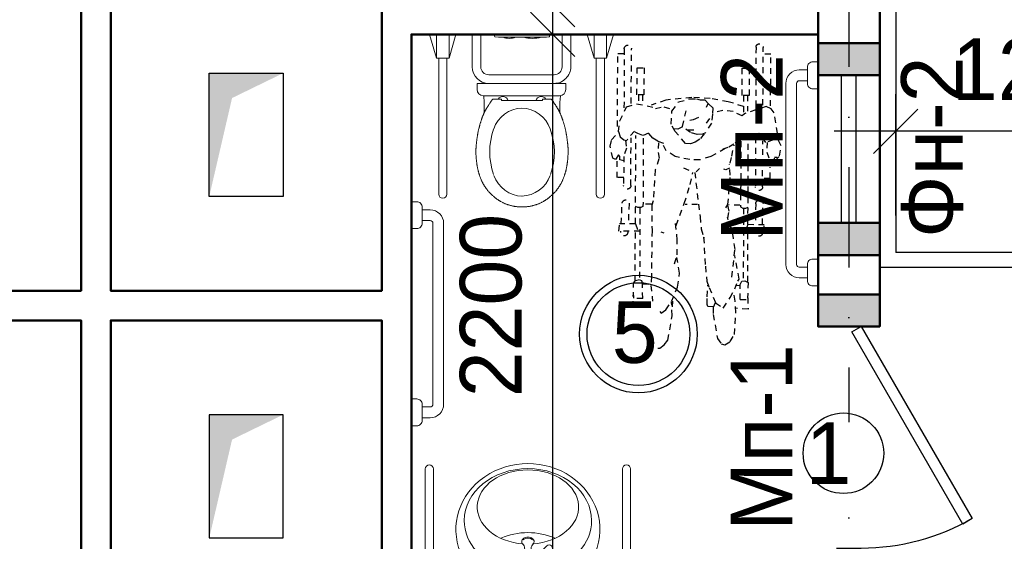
# Model space of a CAD drawing. Header units: millimetres. Extents: x 276090 to 4504742, y 101177 to 478412.
# Tile 28 of 43: x 298258 to 302253, y 240370 to 242486. Entities that reach past the tile are written whole.
import ezdxf

# ---------------------------------------------------------------- set-up
doc = ezdxf.new("R2010")
doc.units = ezdxf.units.MM
doc.header["$LTSCALE"] = 8
doc.linetypes.add('10', pattern=[1.35, 0.75, -0.6])
doc.linetypes.add('DASHDOT2', pattern=[12.7, 6.35, -3.175, 0, -3.175])
doc.layers.add('Строит_часть', color=7, linetype='Continuous', lineweight=0)
doc.styles.add('V@ler@Live', font='isocpeui.ttf', dxfattribs={"height": 250})
doc.linetypes.add('FENCELINE1', pattern='A,6.35,-2.54,[133,ltypeshp.shx,S=2.54,R=0,X=-2.54,Y=0],-2.54,25.4', length=36.83)
doc.dimstyles.new('ISO-25', dxfattribs={"dimtxt": 250, "dimasz": 250, "dimexe": 150, "dimexo": 300, "dimgap": 125, "dimtad": 1, "dimtxsty": 'Standard', "dimblk": 'OBLIQUE', "dimcen": 2.5, "dimdle": 250, "dimadec": 0, "dimazin": 0, "dimtfac": 1, "dimtmove": 0, "dimatfit": 3, "dimldrblk": 'OBLIQUE', "dimfxl": 1, "dimarcsym": 0})

# ---------------------------------------------------------------- blocks, each defined once
blk = doc.blocks.new('A$Cd0d3eba1')
at = {"layer": 'Строит_часть', "color": 252, "linetype": '10', "lineweight": -2, "ltscale": 4}
for p, q in [((-466.1, 564.9), (-466.1, 320)), ((-436.8, 342.9), (-436.8, 564.9)), ((68.4, 573.3), (68.4, 327.2)), ((97.7, 338.6), (97.7, 573.3)), ((-492.4, 250), (-492.4, 545.7)), ((-492.4, 545.7), (-466.9, 545.7)), ((128.6, 546), (99.2, 546)), ((128.6, 335.8), (128.6, 546)), ((-413.7, 378.1), (-413.7, 487.8)), ((-413.7, 487.8), (-385.5, 487.8)), ((-385.5, 487.8), (-385.5, 378.1)), ((13, 487.8), (41.2, 487.8)), ((13, 378.1), (13, 487.8)), ((41.2, 487.8), (41.2, 378.1)), ((-385.5, 378.1), (-413.7, 378.1)), ((-407.7, 377.4), (-407.7, 348.7)), ((-391.2, 378.1), (-391.2, 344.4)), ((-191.3, 368.7), (-296.3, 357.3)), ((-244.8, 350.2), (-200.2, 362.5)), ((-200.2, 362.5), (-171.7, 363.3)), ((-116.5, 364.5), (-191.3, 368.7)), ((-171.7, 363.3), (-157.6, 359)), ((-42.9, 351.6), (-116.5, 364.5)), ((41.2, 378.1), (13, 378.1)), ((19, 377.4), (19, 310)), ((35.4, 378.1), (35.4, 314.3)), ((-482.8, 272.8), (-455.9, 328.8)), ((-455.9, 328.8), (-414.8, 341.6)), ((-414.8, 341.6), (-342.4, 327.7)), ((-296.3, 357.3), (-355.9, 336.5)), ((-338.9, 323.6), (-304.3, 330.4)), ((-304.3, 330.4), (-266.2, 319.7)), ((-271.3, 312.4), (-244.8, 350.2)), ((-157.6, 359), (-138.8, 358.7)), ((-138.8, 358.7), (-121.9, 341.1)), ((-125.7, 342.5), (-132.1, 327.9)), ((-121.9, 341.1), (-105, 327.3)), ((-105, 327.3), (-106.6, 301.3)), ((19, 333.5), (-42.9, 351.6)), ((110.2, 333.2), (22.5, 303.4)), ((131.1, 324.3), (110.2, 333.2)), ((143.1, 307.9), (131.1, 324.3)), ((-274.9, 259.7), (-271.3, 312.4)), ((-228.9, 250.7), (-214.4, 314.9)), ((-163.6, 287.6), (-184.9, 278.5)), ((-131, 264.2), (-108.5, 296.9)), ((-106.6, 301.3), (-111.3, 264.5)), ((-64.4, 316.6), (-101.6, 307.6)), ((-23.5, 312.1), (-64.4, 316.6)), ((13.9, 295.1), (-23.5, 312.1)), ((22.5, 303.4), (13.9, 295.1)), ((157.1, 225.3), (143.1, 307.9)), ((-487.7, 228.6), (-482.8, 272.8)), ((-258.1, 230.6), (-274.9, 259.7)), ((-246.8, 239.1), (-260.1, 240.4)), ((-228.4, 249.9), (-246.8, 239.1)), ((-195.9, 226), (-228.4, 249.9)), ((-184.9, 278.5), (-198.7, 274.5)), ((-111.3, 264.5), (-134.3, 225.7)), ((-515.5, 194.8), (-487.7, 228.6)), ((-487.7, 228.6), (-480.8, 207.7)), ((-480.8, 207.7), (-466.4, 195.5)), ((-423.6, 231.1), (-454.5, 193.2)), ((-436.8, 10.3), (-436.8, 203.9)), ((-409.1, 220.9), (-419.9, 227.1)), ((-417.4, -144.9), (-417.4, 213.9)), ((-389.6, 213.1), (-409.1, 220.9)), ((-365.8, 223.4), (-389.6, 213.1)), ((-387.1, 202.5), (-387.1, -74.8)), ((-349, 203.4), (-370.6, 228.5)), ((-328.2, 190.6), (-349, 203.4)), ((-216, 182.3), (-258.1, 230.6)), ((-181.9, 236.6), (-208.9, 236.4)), ((-169, 218), (-195.9, 226)), ((-146.8, 220), (-169, 218)), ((-140.7, 221.5), (-158.1, 199.1)), ((-134.3, 225.7), (-146.8, 220)), ((19.6, 221.2), (4.3, 197.9)), ((32.6, 204.7), (10.1, 204.8)), ((82.1, 224), (32.6, 204.7)), ((68.4, 208.2), (68.4, 7.2)), ((109.4, 186.9), (83.4, 225.6)), ((152.9, 209.9), (141.4, 198)), ((154.3, 210.6), (157.1, 225.3)), ((172.1, 174.3), (154.3, 210.6)), ((-521.9, 169.8), (-515.5, 194.8)), ((-510.9, 120.8), (-521.9, 169.8)), ((-454.7, 161.4), (-466.5, 127.2)), ((-466.4, 195.5), (-454.5, 193.2)), ((-459.5, 193.9), (-454.7, 161.4)), ((-303.8, 181.6), (-328.2, 190.6)), ((-324.8, 184.5), (-328.1, 147.7)), ((-293.5, 151.8), (-307.7, 179.2)), ((-195.5, 180.2), (-216, 182.3)), ((-177, 187.2), (-195.5, 180.2)), ((-158.1, 199.1), (-177, 187.2)), ((-54.5, 162.3), (-112.9, 129.2)), ((-44.6, 166), (-64.4, 160.1)), ((-19.6, 180.2), (-44.6, 166)), ((-28.1, 131.1), (-18.3, 176.3)), ((4.3, 197.9), (-19.6, 180.2)), ((8.8, 192.4), (8.8, -74.8)), ((39, -144.9), (39, 199.6)), ((97.7, 7.2), (97.7, 193.9)), ((141.4, 198), (109.4, 186.9)), ((114.8, 187.9), (114.1, 148.3)), ((166.2, 132.6), (172.1, 174.3)), ((-500.1, 115.7), (-510.9, 120.8)), ((-487.4, 134), (-500.1, 115.7)), ((-481.4, 127.4), (-487.4, 134)), ((-481.7, 114.5), (-481.4, 127.4)), ((-466.1, 128.3), (-466.1, 10.3)), ((-326.7, 145.2), (-319.2, 105.6)), ((-258.2, 128.9), (-293.5, 151.8)), ((-198.3, 116.3), (-258.2, 128.9)), ((-112.9, 129.2), (-157.5, 115.4)), ((-34.7, 102.8), (-28.1, 131.1)), ((114.1, 148.3), (125.7, 116.8)), ((143, 99.5), (145.7, 127.8)), ((145.7, 127.8), (156.4, 128.1)), ((147.3, 111.7), (166.2, 132.6)), ((-492.4, 42.1), (-492.4, 113.6)), ((-466.3, 110.7), (-481.7, 114.5)), ((-323.5, 118.4), (-338.2, 74.1)), ((-223.7, 82.4), (-199.3, 72)), ((-157.5, 115.4), (-198.3, 116.3)), ((-172, 66.5), (-158.6, 80.2)), ((-36.6, 82.1), (-51.1, 76.2)), ((-33.4, 53.5), (-37.3, 97.9)), ((125.7, 116.8), (127.1, 97.9)), ((127.1, 97.9), (138.9, 93.8)), ((128.6, 41.2), (128.6, 87.8)), ((143, 99.5), (138.9, 93.8)), ((-465.3, 42.1), (-492.4, 42.1)), ((-338.2, 74.1), (-345.9, -51.3)), ((-196.7, 15.3), (-185.8, 64.3)), ((-178.1, 64.9), (-155.3, -115)), ((-51.1, 76.2), (-59.9, 78.8)), ((-42.4, -65.5), (-33.4, 53.5)), ((128.6, 41.2), (99.2, 41.2)), ((-219.5, -61.5), (-196.7, 15.3)), ((-475.5, -144.9), (-471.6, -61.9)), ((-443.1, -63.2), (-446.9, -144.8)), ((-408.5, -79.4), (-417.4, -74.8)), ((-396, -79.4), (-408.5, -79.4)), ((-387.1, -74.8), (-396, -79.4)), ((-352.5, -65.1), (-387.2, -65.5)), ((-345.9, -51.3), (-351.2, -68.4)), ((-351.2, -68.4), (-350, -172.2)), ((-252.6, -150.5), (-219.5, -61.5)), ((-165.4, -65.2), (-215.7, -65.5)), ((-51.1, -79), (-42.4, -65.5)), ((-38, -91.6), (-43.4, -65.5)), ((6.3, -67.2), (-38.8, -66.5)), ((8.8, -74.8), (17.7, -79.4)), ((17.7, -79.4), (30.2, -79.4)), ((30.2, -79.4), (39, -74.8)), ((70, -61.4), (70, -143.1)), ((98.6, -144.9), (98.6, -61.4)), ((-399.4, -79.9), (-399.4, -375.3)), ((-155.3, -115), (-150.4, -164.3)), ((-26, -167.1), (-44.5, -116.1)), ((-42.2, -121), (-38, -91.6)), ((21, -79.9), (21, -375.3)), ((-484, -175.1), (-482.4, -144.9)), ((-417.3, -144.9), (-482.4, -144.9)), ((-417.1, -145.2), (-407.3, -174.5)), ((-247.5, -210), (-254.3, -143)), ((38.8, -145.2), (29, -174.5)), ((39, -144.9), (105.5, -144.9)), ((105.7, -175), (105.5, -144.9)), ((-399.1, -175), (-484, -175)), ((-477.1, -179), (-476.9, -175.1)), ((-448.3, -175), (-448.6, -180.3)), ((-417.5, -377.5), (-417.5, -175)), ((-350, -172.2), (-351.7, -356.8)), ((-314.2, -176.5), (-302, -181.7)), ((-150.4, -164.3), (-140.4, -198)), ((-140.4, -198), (-136.9, -199.9)), ((-140.4, -198), (-132.7, -316)), ((-19.4, -201.7), (-26, -167.1)), ((20.8, -175), (105.7, -175)), ((39.2, -377.5), (39.2, -175)), ((70, -176), (70, -178.6)), ((98.6, -178.6), (98.6, -174.7)), ((-247.6, -270.6), (-247.5, -210)), ((-13, -247.2), (-19.4, -201.7)), ((-258.4, -306.4), (-247.6, -270.6)), ((-25.4, -359.2), (-13, -247.2)), ((4, -367.2), (-13.6, -271.8)), ((-237.5, -344), (-249, -281.4)), ((-132.7, -316), (-126.7, -376.6)), ((-351.7, -356.8), (-353.6, -394.7)), ((-245.4, -401), (-237.5, -344)), ((-424, -385.9), (-416.6, -374.9)), ((-423.1, -447), (-424, -385.9)), ((-416.6, -374.9), (-399.8, -371.3)), ((-398.8, -371.6), (-391.7, -374.3)), ((-391.7, -374.3), (-388.2, -388.9)), ((-386.3, -447.8), (-388.2, -388.9)), ((-386.9, -388.9), (-357.3, -389.7)), ((-353.6, -394.7), (-345.5, -467.1)), ((-126.7, -376.6), (-117.4, -401.4)), ((-125.6, -439.2), (-122.1, -392.6)), ((-13.1, -407.3), (-1.1, -375.5)), ((-5.3, -391.6), (6.9, -392.9)), ((-1.1, -375.5), (4, -367.2)), ((8.4, -389.4), (14.7, -375.9)), ((9.5, -449.9), (8.4, -389.4)), ((14.7, -375.9), (27.1, -373.7)), ((27.1, -373.7), (40.9, -380.5)), ((40.9, -380.5), (38.8, -444.1)), ((-425.9, -483), (-425.2, -434.7)), ((-270.3, -459.5), (-245.4, -401)), ((-125.2, -471.1), (-125.6, -439.2)), ((-117.4, -401.4), (-90.8, -463.9)), ((-32.1, -442.7), (-13.1, -407.3)), ((-11.7, -456.5), (-16.9, -421.9)), ((-386.3, -447.8), (-419.2, -447.6)), ((-346.9, -475.1), (-352.1, -487.3)), ((-345.5, -467.1), (-311.7, -506.4)), ((-291.8, -493.5), (-270.3, -459.5)), ((-266.6, -517.3), (-269.3, -462.5)), ((-265.9, -481.6), (-264.1, -444.9)), ((-121.6, -478.7), (-125.2, -471.1)), ((-99.6, -480), (-121.6, -478.7)), ((-93.1, -464.7), (-100.9, -483)), ((-90.8, -463.9), (-60.2, -485)), ((-60.2, -485), (-32.1, -442.7)), ((-7.8, -502.3), (-11.7, -456.5)), ((9.5, -449.9), (39.6, -450.4)), ((39.5, -442.5), (41.7, -488.7)), ((-424.8, -483.2), (-362.9, -480.7)), ((-352.1, -487.3), (-356.7, -579.4)), ((-311.7, -506.4), (-291.8, -493.5)), ((-283.7, -616.5), (-266.6, -517.3)), ((-100.9, -483), (-100.1, -511.2)), ((-100.1, -511.2), (-82.7, -608.5)), ((-13.8, -592), (-7.8, -502.3)), ((41.7, -488.7), (-9.2, -485.5)), ((-356.7, -579.4), (-340.8, -636.4)), ((-30.2, -621.1), (-13.8, -592)), ((-340.8, -636.4), (-327.7, -649)), ((-316.6, -649.4), (-298.9, -635.9)), ((-298.9, -635.9), (-283.7, -616.5)), ((-82.7, -608.5), (-67.4, -630.2)), ((-67.4, -630.2), (-52.7, -634)), ((-52.7, -634), (-30.2, -621.1)), ((-327.7, -649), (-316.6, -649.4))]:
    blk.add_line(p, q, dxfattribs=at)
at = {"layer": 'Строит_часть', "color": 252, "linetype": '10', "lineweight": -2, "ltscale": 4, "extrusion": (0, 0, -1)}
for centre, major_axis, start_param, end_param in [((-451.4, 564.9), (14.6, 1.6), 3.251144, 6.392737), ((83.1, 573.3), (-10.4, 10.4), 5.497787, 8.63938), ((-451.4, 10.3), (-10.4, 10.4), 2.356194, 5.497787), ((83.1, 7.2), (-10.4, 10.4), 2.356194, 5.497787), ((-457.4, -62.6), (14.2, 1.6), 3.301353, 6.442946), ((84.3, -61.4), (-1.6, 14.2), -1.460272, 1.68132), ((-462.8, -179.6), (-1.6, 14.2), 1.728604, 4.870197), ((84.3, -178.6), (-10.1, 10.1), 2.356194, 5.497787)]:
    blk.add_ellipse(centre, major_axis=major_axis, ratio=1, start_param=start_param, end_param=end_param, dxfattribs=at)
blk = doc.blocks.new('у2уе')
at = {"layer": 'Строит_часть', "linetype": 'Continuous', "lineweight": 5, "ltscale": 10}
for p, q in [((259423, 242242), (259450.8, 242145.4)), ((259450.8, 242145.4), (259450.8, 242242)), ((259529.7, 242242), (259501.9, 242145.4)), ((259501.9, 242145.4), (259501.9, 242242)), ((260062.2, 242242), (260090, 242145.4)), ((260090, 242145.4), (260090, 242242)), ((260168.8, 242242), (260141.1, 242145.4)), ((260141.1, 242145.4), (260141.1, 242242))]:
    blk.add_line(p, q, dxfattribs=at)
at = {"layer": 'Строит_часть', "linetype": 'Continuous', "lineweight": 5}
for p, q in [((259529.7, 242242), (259423, 242242)), ((260168.8, 242242), (260062.2, 242242)), ((259501.9, 242145.4), (259450.8, 242145.4)), ((260141.1, 242145.4), (260090, 242145.4))]:
    blk.add_line(p, q, dxfattribs=at)
at = {"layer": 'Строит_часть', "lineweight": 5}
for p, q in [((259595.9, 242242), (259595.7, 242110.8)), ((259965.9, 242242), (259629.9, 242242)), ((259630.7, 242110.7), (259630.9, 242242)), ((259685.9, 242242), (259686.2, 242234.5)), ((259832.9, 242230.5), (259795.9, 242230.5)), ((259797.9, 242242), (259965.9, 242242)), ((259832.9, 242230.5), (259869.9, 242230.5)), ((259909.9, 242242), (259909.6, 242234.5)), ((259960.9, 242242), (259960.7, 242110.7)), ((259995.7, 242110.7), (259995.9, 242242)), ((259928.2, 242078.2), (259663.2, 242078.2)), ((259615.6, 242043.2), (259975.6, 242043.2)), ((259663.2, 242043.2), (259928.2, 242043.2)), ((259975.6, 242043.2), (259975.6, 242018.2)), ((259640.6, 241993.2), (259950.6, 241993.2)), ((259642.5, 241993.2), (259643.9, 241965.7)), ((259642.5, 241993.2), (259643.9, 241965.7)), ((259679.5, 241979.3), (259714.6, 241979.3)), ((259714.6, 241979.3), (259714.6, 241974.1)), ((259714.6, 241974.1), (259797.9, 241974.1)), ((259881.2, 241974.1), (259797.9, 241974.1)), ((259881.2, 241979.3), (259881.2, 241974.1)), ((259916.3, 241979.3), (259881.2, 241979.3)), ((259953.4, 241993.3), (259952, 241965.7)), ((259643.9, 241965.7), (259644.3, 241955.1)), ((259644.3, 241955.1), (259644.7, 241941.5)), ((259951.5, 241955.1), (259951.1, 241941.6)), ((259952, 241965.7), (259951.5, 241955.1))]:
    blk.add_line(p, q, dxfattribs=at)
at = {"layer": 'Строит_часть', "lineweight": 5, "ltscale": 10}
for p, q in [((259459.8, 242145.4), (259459.8, 241593.7)), ((259492.8, 242145.4), (259492.8, 241593.7)), ((260099, 242145.4), (260099, 241593.7)), ((260132, 242145.4), (260132, 241593.7))]:
    blk.add_line(p, q, dxfattribs=at)
at = {"layer": 'Строит_часть', "lineweight": 5}
for points in [[(259955.4, 242048.9), (259955.2, 242043.2)], [(259615.6, 242043.2), (259615.6, 242018.2)], [(259640.6, 242043.2), (259640.5, 242047.1)], [(259644.7, 241941.5), (259644.5, 241927.5), (259644, 241923.1)], [(259951.1, 241941.5), (259951.3, 241927.5), (259951.8, 241923.1)]]:
    blk.add_lwpolyline(points, dxfattribs=at)
for centre, radius, start, end in [((259689.2, 242234.6), 3, 181.9987, 266.7733), ((259795.5, 247685.8), 5455.2, 268.8811, 270.0042), ((259745.9, 242299.6), 73.8, 249.3847, 290.6153), ((259839.9, 242365.9), 140, 255.1108, 284.8892), ((259869.9, 242887), 656.4, 270.0013, 273.2258), ((259906.6, 242234.6), 3, 273.2286, 357.9996), ((259663.2, 242110.7), 67.5, 179.9088, 269.8631), ((259663.2, 242110.7), 32.5, 179.9088, 269.8631), ((259928.2, 242110.7), 67.5, 269.8631, 0), ((259928.2, 242110.7), 32.5, 269.8631, 0), ((259640.6, 242018.2), 25, 180, 270), ((259950.6, 242018.2), 25, 270, 0), ((259720.4, 241967.2), 22.5, 17.888, 147.4275), ((259875.4, 241967.2), 22.5, 32.5725, 162.112)]:
    blk.add_arc(centre, radius, start, end, dxfattribs=at)
at = {"layer": 'Строит_часть', "linetype": 'Continuous', "lineweight": 5}
for centre, radius, start, end in [((259800.8, 241818.3), 124.6, 91.582, 160.9099), ((259794, 241818.3), 124.6, 19.0901, 88.418), ((259942.5, 241765.6), 275.7, 160.6139, 199.3861), ((259662.7, 241763.8), 266.6, 340.3165, 20.9356), ((259802, 241710.4), 124.6, 198.8164, 268.7172), ((259802, 241710.4), 124.6, 198.8164, 268.7172), ((259794, 241710.4), 124.6, 271.582, 340.9099), ((259794, 241710.4), 124.6, 271.582, 340.9099)]:
    blk.add_arc(centre, radius, start, end, dxfattribs=at)
at = {"layer": 'Строит_часть', "lineweight": 5, "ltscale": 10}
for centre in [(259476.3, 241593.7), (260115.5, 241593.7)]:
    blk.add_arc(centre, 16.5, 180, 0, dxfattribs=at)
at = {"layer": 'Строит_часть', "lineweight": 5}
for points, knots in [([(259610.8, 241764.3), (259610.8, 241765.8), (259610.8, 241768), (259611, 241771.1), (259611, 241774.9), (259611.2, 241778.6), (259611.3, 241782.9), (259611.6, 241787.6), (259611.9, 241791.7), (259612.5, 241796.2), (259612.8, 241799.7), (259613.5, 241803.7), (259613.9, 241807.9), (259614.3, 241811.6), (259615, 241816.1), (259615.4, 241821.1), (259616.3, 241826.5), (259616.9, 241831), (259617.6, 241834.6), (259618.3, 241838.6), (259619.4, 241843.8), (259620.5, 241849.9), (259622.1, 241856.4), (259623.3, 241862.3), (259624.7, 241867.2), (259625.7, 241871.2), (259626.7, 241875.1), (259627.8, 241878.8), (259628.8, 241882.8), (259630.3, 241886.6), (259631.5, 241890.9), (259632.9, 241894.7), (259634.1, 241898.2), (259635.2, 241901.8), (259637, 241905.8), (259638.5, 241910.3), (259640.2, 241914.3), (259641.7, 241917.8), (259642.9, 241920.7), (259644.1, 241923.4), (259645.5, 241926), (259646.7, 241928.7), (259648.3, 241931.6), (259649.7, 241934.6), (259651.2, 241937.3), (259652.8, 241940.3), (259654.8, 241943.7), (259657.4, 241947.8), (259659.9, 241951.8), (259662.8, 241956), (259665.4, 241960.3), (259668.3, 241964.6), (259670.6, 241968.3), (259673.2, 241971.6), (259675.6, 241974.6), (259677.5, 241976.9), (259678.4, 241978), (259679.5, 241979.3)], [26.956041, 26.956041, 26.956041, 26.956041, 29.532715, 34.015816, 36.978781, 41.23142, 45.643163, 50.288572, 55.163487, 58.365621, 62.430074, 66.541299, 70.506062, 74.73282, 77.700542, 84.224865, 89.690272, 94.100859, 97.792553, 100.862216, 106.362544, 113.53249, 119.551949, 126.581335, 131.513184, 134.858729, 138.973856, 143.465062, 146.624199, 151.036282, 155.949512, 159.781605, 163.130361, 167.053608, 171.266419, 176.29196, 181.093348, 184.484254, 187.534515, 190.681936, 193.344241, 196.248807, 199.757569, 203.19731, 206.136938, 208.974976, 213.526813, 218.094889, 223.344711, 227.782773, 233.178561, 238.547039, 243.03122, 246.63495, 250.981148, 254.639195, 255.417024, 255.417024, 255.417024, 255.417024]), ([(259985.1, 241764.3), (259985.1, 241765.8), (259985.1, 241768), (259984.8, 241771.1), (259984.8, 241774.9), (259984.6, 241778.6), (259984.5, 241782.9), (259984.2, 241787.6), (259983.9, 241791.7), (259983.3, 241796.2), (259983, 241799.7), (259982.3, 241803.7), (259981.9, 241807.9), (259981.6, 241811.6), (259980.8, 241816.1), (259980.4, 241821.1), (259979.5, 241826.5), (259979, 241831), (259978.3, 241834.6), (259977.5, 241838.6), (259976.4, 241843.8), (259975.3, 241849.9), (259973.7, 241856.4), (259972.6, 241862.3), (259971.1, 241867.2), (259970.1, 241871.2), (259969.1, 241875.1), (259968, 241878.8), (259967, 241882.8), (259965.5, 241886.6), (259964.3, 241890.9), (259962.9, 241894.7), (259961.7, 241898.2), (259960.6, 241901.8), (259958.8, 241905.8), (259957.3, 241910.3), (259955.6, 241914.3), (259954.1, 241917.8), (259952.9, 241920.7), (259951.7, 241923.4), (259950.3, 241926), (259949.1, 241928.7), (259947.5, 241931.6), (259946.1, 241934.6), (259944.7, 241937.3), (259943, 241940.3), (259941, 241943.7), (259938.4, 241947.8), (259935.9, 241951.8), (259933, 241956), (259930.4, 241960.3), (259927.6, 241964.6), (259925.2, 241968.3), (259922.6, 241971.6), (259920.2, 241974.6), (259918.3, 241976.9), (259917.4, 241978), (259916.3, 241979.3)], [26.956041, 26.956041, 26.956041, 26.956041, 29.532715, 34.015816, 36.978781, 41.23142, 45.643163, 50.288572, 55.163487, 58.365621, 62.430074, 66.541299, 70.506062, 74.73282, 77.700542, 84.224865, 89.690272, 94.100859, 97.792553, 100.862216, 106.362544, 113.53249, 119.551949, 126.581335, 131.513184, 134.858729, 138.973856, 143.465062, 146.624199, 151.036282, 155.949512, 159.781605, 163.130361, 167.053608, 171.266419, 176.29196, 181.093348, 184.484254, 187.534515, 190.681936, 193.344241, 196.248807, 199.757569, 203.19731, 206.136938, 208.974976, 213.526813, 218.094889, 223.344711, 227.782773, 233.178561, 238.547039, 243.03122, 246.63495, 250.981148, 254.639195, 255.417024, 255.417024, 255.417024, 255.417024]), ([(259797.9, 241541.9), (259796.8, 241541.9), (259793.4, 241542), (259788.5, 241542.1), (259783.1, 241542.4), (259778.3, 241542.8), (259773.5, 241543.7), (259769.3, 241544.1), (259765.4, 241544.9), (259762, 241545.4), (259758, 241546.5), (259753.6, 241547.4), (259749.1, 241548.7), (259744.8, 241550), (259740.9, 241551.2), (259737.1, 241552.4), (259733.4, 241553.7), (259729.6, 241555.3), (259725.7, 241557), (259721.6, 241559.1), (259716.6, 241561.4), (259711.9, 241564), (259708, 241566.3), (259705.1, 241568.2), (259702.2, 241569.6), (259699.3, 241571.9), (259696.3, 241573.9), (259693.7, 241575.9), (259691.5, 241577.5), (259689.4, 241579.2), (259687.1, 241581), (259684.6, 241582.9), (259681.8, 241585.3), (259678.8, 241588.1), (259675.5, 241590.9), (259672.5, 241593.5), (259669.8, 241596.4), (259667, 241599.1), (259664, 241602.2), (259661.2, 241605.5), (259658.5, 241608.8), (259656.1, 241612), (259653.8, 241615.2), (259651.6, 241618.3), (259649.4, 241621.5), (259647.2, 241624.8), (259644.9, 241628.2), (259642.8, 241632), (259640.5, 241635.7), (259638.3, 241639.7), (259636.3, 241643.9), (259634.3, 241647.9), (259632.6, 241652), (259630.9, 241656.1), (259628.9, 241660.5), (259627.2, 241665), (259625.7, 241669.6), (259624.1, 241673.9), (259623, 241678.2), (259621.6, 241682.3), (259620.8, 241686.1), (259619.8, 241689.9), (259618.8, 241694.2), (259617.8, 241699), (259616.8, 241703.9), (259615.9, 241708.8), (259615, 241713.5), (259614.4, 241718.2), (259614, 241722.8), (259613.4, 241727), (259612.8, 241731.4), (259612.4, 241736), (259612.1, 241740.8), (259611.7, 241745.7), (259611.4, 241751), (259610.9, 241757.3), (259610.8, 241761.7), (259610.8, 241764.3)], [0.367657, 0.367657, 0.367657, 0.367657, 3.823153, 10.477179, 15.04171, 20.315398, 24.734363, 29.654841, 32.925406, 36.512445, 40.208165, 45.274258, 49.817451, 54.391598, 58.684677, 62.049081, 66.342122, 70.53968, 74.432199, 78.991036, 84.265921, 91.008272, 95.007977, 97.991174, 101.241244, 104.931152, 108.911148, 112.002366, 114.772101, 117.056051, 120.291757, 123.32835, 126.629372, 131.179012, 135.577112, 139.657437, 143.065256, 147.452061, 151.526247, 155.84598, 160.292713, 164.446879, 167.904546, 172.038311, 175.940716, 179.56641, 183.985813, 188.080305, 192.525766, 197.259907, 201.644113, 206.573412, 210.667754, 215.111302, 219.751065, 225.065297, 229.63671, 234.085359, 238.817286, 243.161957, 246.86928, 250.522855, 255.010197, 260.033988, 265.171413, 270.243944, 274.741835, 279.770304, 284.283822, 288.626676, 292.535309, 297.539302, 302.479443, 306.867182, 312.415288, 318.511272, 325.746093, 325.746093, 325.746093, 325.746093]), ([(259797.9, 241541.9), (259799.1, 241541.9), (259802.4, 241542), (259807.3, 241542.1), (259812.8, 241542.4), (259817.5, 241542.8), (259822.4, 241543.7), (259826.5, 241544.1), (259830.4, 241544.9), (259833.9, 241545.4), (259837.9, 241546.5), (259842.2, 241547.4), (259846.7, 241548.7), (259851, 241550), (259854.9, 241551.2), (259858.7, 241552.4), (259862.4, 241553.7), (259866.3, 241555.3), (259870.1, 241557), (259874.2, 241559.1), (259879.2, 241561.4), (259883.9, 241564), (259887.8, 241566.3), (259890.7, 241568.2), (259893.7, 241569.6), (259896.5, 241571.9), (259899.5, 241573.9), (259902.1, 241575.9), (259904.3, 241577.5), (259906.4, 241579.2), (259908.7, 241581), (259911.2, 241582.9), (259914, 241585.3), (259917, 241588.1), (259920.3, 241590.9), (259923.3, 241593.5), (259926, 241596.4), (259928.8, 241599.1), (259931.8, 241602.2), (259934.6, 241605.5), (259937.3, 241608.8), (259939.7, 241612), (259942, 241615.2), (259944.2, 241618.3), (259946.4, 241621.5), (259948.7, 241624.8), (259950.9, 241628.2), (259953, 241632), (259955.3, 241635.7), (259957.5, 241639.7), (259959.5, 241643.9), (259961.6, 241647.9), (259963.3, 241652), (259964.9, 241656.1), (259966.9, 241660.5), (259968.6, 241665), (259970.1, 241669.6), (259971.7, 241673.9), (259972.8, 241678.2), (259974.2, 241682.3), (259975, 241686.1), (259976.1, 241689.9), (259977, 241694.2), (259978.1, 241699), (259979, 241703.9), (259979.9, 241708.8), (259980.8, 241713.5), (259981.4, 241718.2), (259981.9, 241722.8), (259982.4, 241727), (259983, 241731.4), (259983.4, 241736), (259983.7, 241740.8), (259984.1, 241745.7), (259984.4, 241751), (259984.9, 241757.3), (259985, 241761.7), (259985.1, 241764.3)], [0.367657, 0.367657, 0.367657, 0.367657, 3.823153, 10.477179, 15.04171, 20.315398, 24.734363, 29.654841, 32.925406, 36.512445, 40.208165, 45.274258, 49.817451, 54.391598, 58.684677, 62.049081, 66.342122, 70.53968, 74.432199, 78.991036, 84.265921, 91.008272, 95.007977, 97.991174, 101.241244, 104.931152, 108.911148, 112.002366, 114.772101, 117.056051, 120.291757, 123.32835, 126.629372, 131.179012, 135.577112, 139.657437, 143.065256, 147.452061, 151.526247, 155.84598, 160.292713, 164.446879, 167.904546, 172.038311, 175.940716, 179.56641, 183.985813, 188.080305, 192.525766, 197.259907, 201.644113, 206.573412, 210.667754, 215.111302, 219.751065, 225.065297, 229.63671, 234.085359, 238.817286, 243.161957, 246.86928, 250.522855, 255.010197, 260.033988, 265.171413, 270.243944, 274.741835, 279.770304, 284.283822, 288.626676, 292.535309, 297.539302, 302.479443, 306.867182, 312.415288, 318.511272, 325.746093, 325.746093, 325.746093, 325.746093])]:
    blk.add_open_spline(points, degree=3, knots=knots, dxfattribs=at)
blk = doc.blocks.new('цйцап')
at = {"layer": 'Строит_часть'}
for points in [[(259349, 241476.7), (259349, 241585.8), (259370.8, 241585.8, -0.414214), (259392.6, 241564), (259392.6, 241498.5, -0.414214), (259370.8, 241476.7)], [(259349, 240676.8), (259349, 240785.9), (259370.8, 240785.9, -0.414214), (259392.6, 240764.1), (259392.6, 240698.6, -0.414214), (259370.8, 240676.8)]]:
    blk.add_lwpolyline(points, format="xyb", close=True, dxfattribs=at)
at = {"layer": 'Строит_часть', "elevation": -396153.5}
for points in [[(259392.6, 241553.1), (259425.4, 241553.1, -0.414214), (259479.9, 241498.5), (259479.9, 240764.1, -0.414214), (259425.4, 240709.5), (259392.6, 240709.5)], [(259392.6, 241509.4), (259425.4, 241509.4, -0.414214), (259436.3, 241498.5), (259436.3, 240764.1, -0.414214), (259425.4, 240753.2), (259392.6, 240753.2)]]:
    blk.add_lwpolyline(points, format="xyb", dxfattribs=at)
blk = doc.blocks.new('цуцуап')
at = {"layer": 'Строит_часть', "lineweight": 5, "ltscale": 10}
for p, q in [((259405.4, 240161.3), (259405.4, 240501.7)), ((259438.4, 240161.3), (259438.4, 240501.7)), ((260205.4, 240161.3), (260205.4, 240501.7)), ((260238.4, 240161.3), (260238.4, 240501.7))]:
    blk.add_line(p, q, dxfattribs=at)
at = {"layer": 'Строит_часть', "linetype": 'ByBlock'}
for p, q in [((259828.7, 240118.6), (259898.1, 240189.4)), ((259547.9, 240162.8), (259580.7, 240064.8)), ((259917.6, 240170.3), (259848.1, 240099.5)), ((260095.8, 240162.8), (260063.1, 240064.8)), ((259712.1, 240091.1), (259783.6, 240091)), ((259860.2, 240090.9), (259931.7, 240090.9)), ((259685.9, 240065), (259957.9, 240064.7)), ((259770.8, 240064.9), (259872.9, 240064.8))]:
    blk.add_line(p, q, dxfattribs=at)
at = {"layer": 'Строит_часть', "linetype": 'Continuous', "lineweight": 5, "ltscale": 10}
for p, q in [((259368.5, 240064.7), (259396.3, 240161.3)), ((259396.3, 240161.3), (259396.3, 240064.7)), ((259475.2, 240064.7), (259447.4, 240161.3)), ((259447.4, 240161.3), (259447.4, 240064.7)), ((260168.5, 240064.7), (260196.3, 240161.3)), ((260196.3, 240161.3), (260196.3, 240064.7)), ((260275.2, 240064.7), (260247.4, 240161.3)), ((260247.4, 240161.3), (260247.4, 240064.7))]:
    blk.add_line(p, q, dxfattribs=at)
at = {"layer": 'Строит_часть', "linetype": 'Continuous', "lineweight": 5}
for p, q in [((259396.3, 240161.3), (259447.4, 240161.3)), ((260247.4, 240161.3), (260196.3, 240161.3)), ((259368.5, 240064.7), (259475.2, 240064.7)), ((260275.2, 240064.7), (260168.5, 240064.7))]:
    blk.add_line(p, q, dxfattribs=at)
at = {"layer": 'Строит_часть', "linetype": 'ByBlock'}
blk.add_lwpolyline([(259814.3, 240118.5), (259808.5, 240184.5, 0.144294), (259803.9, 240194, -0.095047), (259798.9, 240199.8, -0.130978), (259797, 240206.9, -0.130978), (259798.9, 240214, -0.106552), (259804.6, 240220.4, -0.083871), (259812.4, 240224.2, -0.072763), (259822, 240225.6, -0.072763), (259831.7, 240224.2, -0.083871), (259839.4, 240220.3, -0.106552), (259845.1, 240214, -0.130978), (259847, 240206.8, -0.130978), (259845.1, 240199.7, -0.095047), (259840.1, 240193.9, 0.144294), (259835.5, 240184.5), (259829.6, 240119.6)], format="xyb", dxfattribs=at)
blk.add_circle((259821.9, 240092.3), 13.6, dxfattribs=at)
at = {"layer": 'Строит_часть', "lineweight": 5, "ltscale": 10}
for centre in [(259421.9, 240501.7), (260221.9, 240501.7)]:
    blk.add_arc(centre, 16.5, 0, 180, dxfattribs=at)
at = {"layer": 'Строит_часть', "linetype": 'ByBlock'}
for centre, radius, start, end in [((259821.7, 240187.5), 33.3, 54.4102, 125.4634), ((259907.8, 240179.9), 13.6, 315.5407, 135.5407), ((259721.8, 240055.1), 37.3, 105.1919, 164.6817), ((259818.4, 240057.8), 48.1, 117.9862, 171.5279), ((259821.9, 240092.3), 27.3, 75.7853, 15.1976), ((259825.3, 240057.8), 48.1, 8.3457, 61.8868), ((259921.8, 240054.9), 37.3, 15.1918, 74.6816)]:
    blk.add_arc(centre, radius, start, end, dxfattribs=at)
at = {"layer": 'Строит_часть', "linetype": 'ByBlock', "extrusion": (0, 0, -1)}
for centre, major_axis, ratio, start_param, end_param in [((259821.9, 240255.9), (292.2, 0), 0.916316, 2.786438, 6.63834), ((259821.9, 240292.4), (258.4, 0), 0.815274, 3.141593, 6.283185), ((259821.9, 240347.7), (205.9, 0), 0.730435, 1.664123, 7.760732), ((259821.9, 240093.2), (205.9, 0), 0.730435, 4.150041, 5.274737)]:
    blk.add_ellipse(centre, major_axis=major_axis, ratio=ratio, start_param=start_param, end_param=end_param, dxfattribs=at)
at = {"layer": 'Строит_часть', "linetype": 'ByBlock'}
for start_param, end_param in [(3.141593, 4.413675), (5.011103, 6.283185)]:
    blk.add_ellipse((259821.9, 240292.4), major_axis=(258.4, 0), ratio=0.815274, start_param=start_param, end_param=end_param, dxfattribs=at)
blk = doc.blocks.new('цвцп')
at = {"layer": 'Строит_часть'}
for points in [[(260999.4, 242044), (260999.4, 242153.1), (260977.5, 242153.1, 0.414214), (260955.7, 242131.3), (260955.7, 242065.8, 0.414214), (260977.5, 242044)], [(260999.4, 241244.1), (260999.4, 241353.2), (260977.5, 241353.2, 0.414214), (260955.7, 241331.4), (260955.7, 241265.9, 0.414214), (260977.5, 241244.1)]]:
    blk.add_lwpolyline(points, format="xyb", close=True, dxfattribs=at)
at = {"layer": 'Строит_часть', "elevation": -396153.5}
for points in [[(260955.7, 242120.4), (260923, 242120.4, 0.414214), (260868.4, 242065.8), (260868.4, 241331.4, 0.414214), (260923, 241276.8), (260955.7, 241276.8)], [(260955.7, 242076.7), (260923, 242076.7, 0.414214), (260912.1, 242065.8), (260912.1, 241331.4, 0.414214), (260923, 241320.5), (260955.7, 241320.5)]]:
    blk.add_lwpolyline(points, format="xyb", dxfattribs=at)
blk = doc.blocks.new('_Oblique')
at = {"color": 0, "linetype": 'ByBlock', "lineweight": -2}
blk.add_line((-0.5, -0.5), (0.5, 0.5), dxfattribs=at)
blk = doc.blocks.new('*D321')
at = {"color": 0, "linetype": 'ByBlock', "lineweight": -2, "ltscale": 8, "transparency": 16777216}
for p, q in [((300420.9, 239976.2), (300420.9, 242676.2)), ((299997.3, 242426.2), (300570.9, 242426.2)), ((299997.3, 240226.2), (300570.9, 240226.2))]:
    blk.add_line(p, q, dxfattribs=at)
at = {"layer": 'Defpoints', "color": 0, "linetype": 'ByBlock', "lineweight": -2, "ltscale": 8, "transparency": 16777216}
for p in [(299847.3, 242426.2), (300420.9, 242426.2), (299847.3, 240226.2)]:
    blk.add_point(p, dxfattribs=at)
at = {"color": 0, "linetype": 'ByBlock', "lineweight": -2, "ltscale": 8, "transparency": 16777216, "xscale": 180, "yscale": 180, "zscale": 180}
for p, rotation in [((300420.9, 242426.2), 90), ((300420.9, 240226.2), 270)]:
    blk.add_blockref('_Oblique', p, dxfattribs=dict(at, rotation=rotation))
at = {"color": 0, "linetype": 'ByBlock', "lineweight": -2, "ltscale": 8, "transparency": 16777216, "insert": (300170.9, 241326.2), "char_height": 250, "attachment_point": 5, "rotation": 90, "bg_fill": 3, "box_fill_scale": 1.1, "bg_fill_color": 256, "bg_fill_true_color": 13158600, "bg_fill_transparency": 0}
blk.add_mtext('2200', dxfattribs=at)
blk = doc.blocks.new('*D323')
at = {"color": 0, "linetype": 'ByBlock', "lineweight": -2, "ltscale": 8, "transparency": 16777216}
for p, q in [((300420.9, 242296.2), (300420.9, 244451.2)), ((299997.3, 244201.2), (300570.9, 244201.2)), ((299997.3, 242546.2), (300570.9, 242546.2))]:
    blk.add_line(p, q, dxfattribs=at)
at = {"layer": 'Defpoints', "color": 0, "linetype": 'ByBlock', "lineweight": -2, "ltscale": 8, "transparency": 16777216}
for p in [(299847.3, 244201.2), (300420.9, 244201.2), (299847.3, 242546.2)]:
    blk.add_point(p, dxfattribs=at)
at = {"color": 0, "linetype": 'ByBlock', "lineweight": -2, "ltscale": 8, "transparency": 16777216, "xscale": 180, "yscale": 180, "zscale": 180}
for p, rotation in [((300420.9, 244201.2), 90), ((300420.9, 242546.2), 270)]:
    blk.add_blockref('_Oblique', p, dxfattribs=dict(at, rotation=rotation))
at = {"color": 0, "linetype": 'ByBlock', "lineweight": -2, "ltscale": 8, "transparency": 16777216, "insert": (300170.9, 243373.7), "char_height": 250, "attachment_point": 5, "rotation": 90, "bg_fill": 3, "box_fill_scale": 1.1, "bg_fill_color": 256, "bg_fill_true_color": 13158600, "bg_fill_transparency": 0}
blk.add_mtext('1655', dxfattribs=at)
blk = doc.blocks.new('*U84')
for p, q in [((0, 0), (0, 100)), ((900, 0), (900, 100))]:
    blk.add_line(p, q)
blk.add_lwpolyline([(0, 0), (779.4, -450), (801.3, -412.1), (21.9, 37.9)], close=True)
blk.add_arc((0, 0), 900, 330, 0)
blk = doc.blocks.new('*D325')
at = {"color": 0, "linetype": 'ByBlock', "lineweight": -2, "ltscale": 8, "transparency": 16777216}
for p, q in [((301812.3, 241691.2), (301812.3, 242183.1)), ((303012.3, 241691.2), (303012.3, 242183.1)), ((303262.3, 242033.1), (301562.3, 242033.1))]:
    blk.add_line(p, q, dxfattribs=at)
at = {"layer": 'Defpoints', "color": 0, "linetype": 'ByBlock', "lineweight": -2, "ltscale": 8, "transparency": 16777216}
for p in [(301812.3, 242033.1), (301812.3, 241541.2), (303012.3, 241541.2)]:
    blk.add_point(p, dxfattribs=at)
at = {"color": 0, "linetype": 'ByBlock', "lineweight": -2, "ltscale": 8, "transparency": 16777216, "xscale": 180, "yscale": 180, "zscale": 180, "rotation": 180}
blk.add_blockref('_Oblique', (301812.3, 242033.1), dxfattribs=at)
at = {"color": 0, "linetype": 'ByBlock', "lineweight": -2, "ltscale": 8, "transparency": 16777216, "xscale": 180, "yscale": 180, "zscale": 180}
blk.add_blockref('_Oblique', (303012.3, 242033.1), dxfattribs=at)
at = {"color": 0, "linetype": 'ByBlock', "lineweight": -2, "ltscale": 8, "transparency": 16777216, "insert": (302412.3, 242283.1), "char_height": 250, "attachment_point": 5}
blk.add_mtext('1200', dxfattribs=at)
blk = doc.blocks.new('уцап')
at = {"linetype": 'ByBlock', "lineweight": -2, "ltscale": 8}
h = blk.add_hatch(color=155, dxfattribs=at)
h.dxf.hatch_style = 1
h.paths.add_polyline_path([(256510.2, 241955.6), (256760.2, 241955.6), (256760.2, 241825.6), (256510.2, 241825.6)])
at = {"linetype": 'ByBlock', "lineweight": 50, "ltscale": 8}
blk.add_lwpolyline([(256510.2, 241955.6), (256760.2, 241955.6), (256760.2, 241825.6), (256510.2, 241825.6)], close=True, dxfattribs=at)
blk = doc.blocks.new('ffffffffxdfxfxvvcxd')
at = {"linetype": 'ByBlock', "lineweight": 50, "ltscale": 8}
for p, q in [((301747.3, 244451.2), (301747.3, 241241.2)), ((301497.3, 244201.2), (301497.3, 241241.2)), ((301497.3, 242261.2), (301747.3, 242261.2)), ((301497.3, 241661.2), (301747.3, 241661.2)), ((301497.3, 241241.2), (301747.3, 241241.2))]:
    blk.add_line(p, q, dxfattribs=at)
at = {"color": 1, "linetype": 'DASHDOT2', "lineweight": -2, "ltscale": 8}
blk.add_line((301622.3, 244326.2), (301622.3, 234424.5), dxfattribs=at)
at = {"color": 5, "linetype": 'ByBlock', "lineweight": 30, "ltscale": 8}
for p, q in [((301592.3, 241661.2), (301592.3, 242261.2)), ((301652.3, 241661.2), (301652.3, 242261.2))]:
    blk.add_line(p, q, dxfattribs=at)
at = {"linetype": 'ByBlock', "lineweight": -2, "ltscale": 8}
blk.add_lwpolyline([(301407.3, 244516.2), (301812.3, 244516.2), (301812.3, 241541.2)], dxfattribs=at)
at = {"color": 34, "lineweight": 50}
for points in [[(294967.3, 241386.2), (296067.3, 241386.2), (296067.3, 242801.2), (296187.3, 242801.2), (296187.3, 241386.2), (297287.3, 241386.2), (297287.3, 242801.2), (297407.3, 242801.2), (297407.3, 241386.2), (298507.3, 241386.2), (298507.3, 242801.2), (298627.3, 242801.2), (298627.3, 241386.2), (299727.3, 241386.2), (299727.3, 244201.2)], [(301497.3, 242426.2), (299847.3, 242426.2), (299847.3, 240226.2), (301497.3, 240226.2)], [(294967.3, 241266.2), (296067.3, 241266.2), (296067.3, 239851.2), (296187.3, 239851.2), (296187.3, 241266.2), (297287.3, 241266.2), (297287.3, 239851.2), (297407.3, 239851.2), (297407.3, 241266.2), (298507.3, 241266.2), (298507.3, 239851.2), (298627.3, 239851.2), (298627.3, 241266.2), (299727.3, 241266.2), (299727.3, 238451.2)]]:
    blk.add_lwpolyline(points, dxfattribs=at)
at = {"ltscale": 8}
for points in [[(299027.3, 242268.9), (299327.3, 242268.9), (299327.3, 241768.9), (299027.3, 241768.9)], [(299027.3, 240383.5), (299327.3, 240383.5), (299327.3, 240883.5), (299027.3, 240883.5)]]:
    blk.add_lwpolyline(points, close=True, dxfattribs=at)
blk.add_lwpolyline([(301812.3, 238201.2), (301812.3, 237041.2), (303012.3, 237041.2), (303012.3, 241541.2), (301812.3, 241541.2)])
at = {"color": 124, "linetype": 'FENCELINE1'}
blk.add_lwpolyline([(302952.3, 237041.2), (302952.3, 241481.2), (301747.3, 241481.2)], dxfattribs=at)
at = {"lineweight": -3}
blk.add_circle((301600.4, 240727.2), 163.6, dxfattribs=at)
at = {"color": 252, "linetype": 'ByBlock', "lineweight": -2}
for points in [[(299027.3, 241768.9), (299027.3, 242268.9), (299119.8, 242168), (299327.3, 242268.9)], [(299027.3, 240383.5), (299027.3, 240883.5), (299119.8, 240782.6), (299327.3, 240883.5)]]:
    blk.add_solid(points, dxfattribs=at)
at = {"linetype": 'ByBlock', "lineweight": -2}
for name, p in [('у2уе', (40498.3, 184.1)), ('цвцп', (40498.3, 161.5)), ('цйцап', (40498.3, 161.5)), ('цуцуап', (40498.3, 161.5))]:
    blk.add_blockref(name, p, dxfattribs=at)
at = {"linetype": 'ByBlock', "lineweight": -2, "xscale": -1}
for p in [(558257.5, 435.6), (558257.5, -294.4), (558257.5, -584.4)]:
    blk.add_blockref('уцап', p, dxfattribs=at)
at = {"linetype": 'ByBlock', "xscale": -1, "rotation": 90}
blk.add_blockref('*U84', (301672.3, 241241.2), dxfattribs=at)
at = {"layer": 'Defpoints', "linetype": 'ByBlock', "lineweight": -2, "ltscale": 8, "rotation": 359.7302032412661}
blk.add_blockref('A$Cd0d3eba1', (301174.5, 241800.8), dxfattribs=at)
at = {"lineweight": -3, "char_height": 250, "attachment_point": 5, "rotation": 90}
for s, insert in [('\\PМп-2', (301020.3, 241968)), ('\\PФн-2', (301752.1, 241968)), ('\\PМп-1', (301059.1, 240790.4))]:
    blk.add_mtext(s, dxfattribs=dict(at, insert=insert))
at = {"color": 5, "linetype": 'ByBlock', "lineweight": -2, "ltscale": 8}
dim = blk.add_linear_dim(base=(301812.3, 242033.1), p1=(303012.3, 241541.2), p2=(301812.3, 241541.2), dimstyle='ISO-25', override={"dimasz": 180, "dimexo": 150, "dimdec": 0, "dimtdec": 0, "dimfxl": 1.25}, dxfattribs=at)
dim.commit()
dim.dimension.update_dxf_attribs({"geometry": '*D325', "text_midpoint": (302412.3, 242283.1)})
at = {"lineweight": -3, "char_height": 250, "width": 91.25, "attachment_point": 3, "bg_fill": 3, "box_fill_scale": 1, "bg_fill_color": 256, "bg_fill_transparency": 0}
for s, insert in [('5', (300846.6, 241343.6)), ('1', (301632.8, 240852.9))]:
    blk.add_mtext(s, dxfattribs=dict(at, insert=insert))
at = {"color": 5, "linetype": 'ByBlock', "lineweight": -2, "ltscale": 8}
dim = blk.add_linear_dim(base=(300420.9, 242426.2), p1=(299847.3, 240226.2), p2=(299847.3, 242426.2), angle=90, dimstyle='ISO-25', override={"dimasz": 180, "dimexo": 150, "dimdec": 0, "dimtdec": 0, "dimfxl": 1.25, "dimtfill": 1}, dxfattribs=at)
dim.commit()
dim.dimension.update_dxf_attribs({"geometry": '*D321', "text_midpoint": (300170.9, 241326.2)})
at = {"lineweight": -3}
for radius in [238.5, 208.5]:
    blk.add_circle((300768.6, 241210.4), radius, dxfattribs=at)
at = {"color": 5, "linetype": 'ByBlock', "lineweight": -2, "ltscale": 8}
dim = blk.add_linear_dim(base=(300420.9, 244201.2), p1=(299847.3, 242546.2), p2=(299847.3, 244201.2), angle=90, dimstyle='ISO-25', override={"dimasz": 180, "dimexo": 150, "dimdec": 0, "dimtdec": 0, "dimfxl": 1.25, "dimtfill": 1}, dxfattribs=at)
dim.commit()
dim.dimension.update_dxf_attribs({"geometry": '*D323', "text_midpoint": (300170.9, 243373.7)})

msp = doc.modelspace()

# ---------------------------------------------------------------- texts
at = {"insert": (291413.403, 267696.086), "char_height": 300, "width": 14905.78179, "attachment_point": 1, "style": 'V@ler@Live'}
msp.add_mtext('\\A1;\\pi7452.8909;{\\fISOCPEUR|b0|i0|c204|p34;\\P\\pi3182.95087;\\A0;\\fISOCPEUR|b1|i0|c204|p34;\\LИнженерно-геологические условия участка:\\fISOCPEUR|b0|i0|c204|p34;\\l\\P\\pi0;^I\\PВокруг здания выполнить бетонную отмостку шириной 0.70 метр.\\PПринимается мероприятия по противопросадочности для грунтов I-типа  согласно КМК 2.01.09-97; КМК 2.02.01-98.\\PОснованием для фундаментов служат - Лессовидные суглинки, коричневого цвета, твёрдые, просадочные, залегающие ниже УПВ. \\PВскрытая мощность грунтов элемента составляет 3.10 метр.  \\P\\pl354.999;Сейсмичность района - 7 баллов\\PСейсмичность площадка - 8 баллов\\PТип грунтовых условии по просадочности - I\\PКатегория грунтов по сейсмическим свойствам - III\\PПлотность грунта - 1,62 т/м³\\PПлотность сухого грунта - 1,47 т/м³\\PУдельное сцепление - 6,0 кПа\\PУгол внутреннего трения - 23°\\P\\pi530.001;Подземные воды в период изысканий (октябрь 2024 г) вскрыты на глубинах 3.40 метр, от поверхности земли. \\PНа расчётный максимум подземные воды следует ожидать на 0.5 метр, выше замеренных, т.е., на глубине 2.90 метр от поверхности земли.\\P\\pi0,l0;\\C0;В соответствии с приложением 1 КМК 2.01.03-96 с учетом изменения № 1 сейсмичность района – 7 баллов с повторяемостью землетрясений 1 раз в 100 лет (н.п Кумкургон). }', dxfattribs=at)

# ---------------------------------------------------------------- next in the draw order: block references
at = {"linetype": 'ByBlock', "lineweight": -2}
msp.add_blockref('ffffffffxdfxfxvvcxd', (0, 0), dxfattribs=at)

doc.saveas('drawing.dxf')
